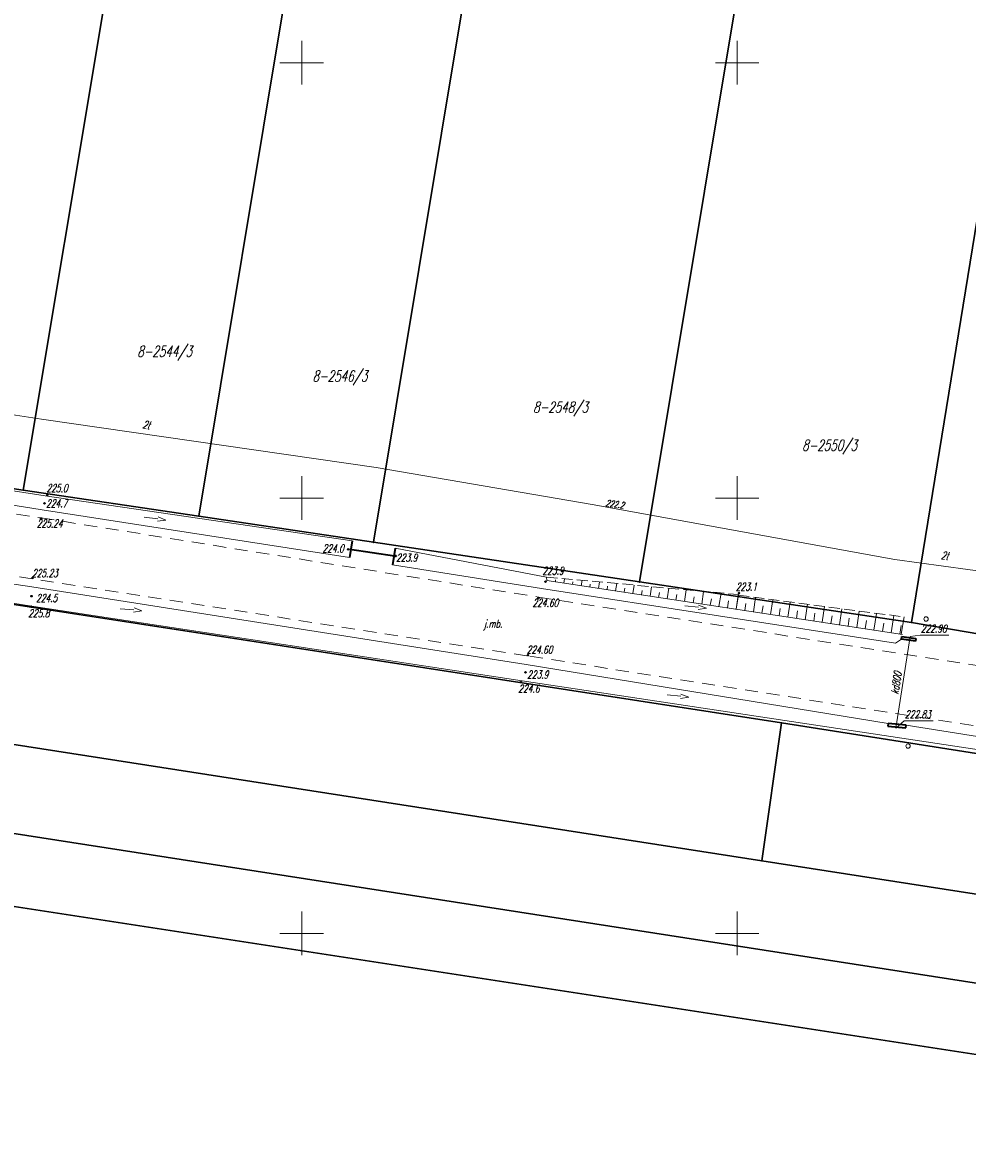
# Model space of a CAD drawing. Header units: millimetres. Extents: x 7501998 to 7504402, y 5666312 to 5667240.
# Tile 24 of 51: x 7503218 to 7503326, y 5666675 to 5666805. Entities that reach past the tile are written whole.
import ezdxf
from ezdxf.enums import TextEntityAlignment as Align

# ---------------------------------------------------------------- set-up
doc = ezdxf.new("R2010")
doc.units = ezdxf.units.MM
doc.header["$MEASUREMENT"] = 0
for name, pattern in [('1', [0]), ('3', [1, 0.5, -0.5]), ('4', [2.5, 1.5, -1]), ('KOR', [0]), ('WSD', [1.75, 1.25, -0.5])]:
    doc.linetypes.add(name, pattern=pattern)
doc.layers.get('0').update_dxf_attribs({"color": 250, "linetype": 'CONTINUOUS', "lineweight": 100})
for name, color, linetype, lineweight in [('Dzialki', 7, '1', 30), ('EUZOU_T_3', 7, 'CONTINUOUS', 18), ('EUZPU_L_3', 7, 'KOR', 18), ('Numery_dzialek', 7, 'CONTINUOUS', 18), ('Podzial_sekcyjny_krzyze', 7, '1', 18), ('Punkty', 7, 'CONTINUOUS', 9), ('SDROK_T_0', 7, 'CONTINUOUS', 18), ('SDRPK_L_1', 7, '4', 18), ('SDRPT_L_0', 7, '3', 35), ('UKKOO_T_1', 23, 'CONTINUOUS', 18), ('UKKPA_T_2', 23, 'CONTINUOUS', 18), ('UKKPOD_L_3', 23, '1', 18), ('UTTOC_T_0', 11, 'CONTINUOUS', 18), ('UTTOO_T_0', 11, 'CONTINUOUS', 25), ('UTTPO_L_0', 11, '1', 18), ('WUKOS_T_0', 7, 'CONTINUOUS', 35), ('WUKOS_T_1', 7, 'CONTINUOUS', 15), ('WUKPS_L_2', 7, '1', 18)]:
    doc.layers.add(name, color=color, linetype=linetype, lineweight=lineweight)
doc.styles.get("Standard").update_dxf_attribs({"font": 'Simplex.SHX', "width": 0.75})

# ---------------------------------------------------------------- blocks, each defined once
blk = doc.blocks.new('GRO')
at = {"linetype": 'Continuous'}
blk.add_circle((0, 0), 0.045, dxfattribs=at)
blk = doc.blocks.new('KCI')
at = {"linetype": 'Continuous'}
for p, q in [((0, 0), (1.585, 0)), ((1.585, 0.25), (2.5, 0)), ((1.585, -0.25), (2.5, 0))]:
    blk.add_line(p, q, dxfattribs=at)
blk = doc.blocks.new('WLZ')
at = {"linetype": 'Continuous'}
blk.add_circle((0, 0), 0.25, dxfattribs=at)
blk = doc.blocks.new('WSP')
at = {"linetype": 'Continuous'}
blk.add_circle((0, 0), 0.045, dxfattribs=at)

msp = doc.modelspace()

# ---------------------------------------------------------------- linework, layer by layer
at = {"layer": 'Dzialki'}
for p, q in [((7503218.01, 5666750.92), (7503238.2, 5666871.68)), ((7503238.17, 5666747.91), (7503258.23, 5666868.44)), ((7503258.23, 5666744.92), (7503278.24, 5666865.2)), ((7503288.77, 5666740.36), (7503308.69, 5666860.26)), ((7503320, 5666735.7), (7503339.44, 5666855.27)), ((7503305.09, 5666724.17), (7503047.82, 5666763.89)), ((7502946.76, 5666753.49), (7503403.09, 5666682.51)), ((7503197.85, 5666753.93), (7503218.01, 5666750.92)), ((7503218.01, 5666750.92), (7503238.17, 5666747.91)), ((7503302.83, 5666708.34), (7503045.46, 5666748.31)), ((7503238.17, 5666747.91), (7503258.23, 5666744.92)), ((7503258.23, 5666744.92), (7503288.77, 5666740.36)), ((7503288.77, 5666740.36), (7503320, 5666735.7)), ((7503320, 5666735.7), (7503339.16, 5666732.42)), ((7503014.49, 5666734.22), (7503401.39, 5666674.74)), ((7503305.09, 5666724.17), (7503302.83, 5666708.34)), ((7503408.64, 5666707.91), (7503305.09, 5666724.17)), ((7503405.24, 5666692.34), (7503302.83, 5666708.34))]:
    msp.add_line(p, q, dxfattribs=at)
at = {"layer": 'EUZPU_L_3', "linetype": 'KOR'}
for p, q in [((7503161.44, 5666759.5), (7503220.52, 5666750.27)), ((7503220.2, 5666748.65), (7503160.83, 5666757.93)), ((7503220.52, 5666750.27), (7503255.79, 5666745.08)), ((7503158.79, 5666749.11), (7503218.99, 5666739.79)), ((7503220.2, 5666748.65), (7503255.47, 5666743.16)), ((7503158.25, 5666747.1), (7503218.73, 5666737.64)), ((7503260.72, 5666744.23), (7503278.1, 5666740.93)), ((7503260.42, 5666742.33), (7503277.53, 5666739.62)), ((7503218.99, 5666739.79), (7503275.77, 5666730.87)), ((7503278.13, 5666740.53), (7503278.1, 5666740.93)), ((7503318.98, 5666734.33), (7503278.13, 5666740.53)), ((7503277.53, 5666739.62), (7503318.18, 5666733.33)), ((7503275.29, 5666729.02), (7503218.73, 5666737.64)), ((7503318.18, 5666733.33), (7503318.88, 5666733.8)), ((7503275.77, 5666730.87), (7503317.34, 5666724.12)), ((7503275.29, 5666729.02), (7503329.05, 5666720.9)), ((7503319.39, 5666723.91), (7503329.36, 5666722.33))]:
    msp.add_line(p, q, dxfattribs=at)
at = {"layer": 'Podzial_sekcyjny_krzyze'}
for p, q in [((7503250, 5666797.5), (7503250, 5666802.5)), ((7503300, 5666797.5), (7503300, 5666802.5)), ((7503247.5, 5666800), (7503252.5, 5666800)), ((7503297.5, 5666800), (7503302.5, 5666800)), ((7503250, 5666747.5), (7503250, 5666752.5)), ((7503300, 5666747.5), (7503300, 5666752.5)), ((7503247.5, 5666750), (7503252.5, 5666750)), ((7503297.5, 5666750), (7503302.5, 5666750)), ((7503250, 5666697.5), (7503250, 5666702.5)), ((7503300, 5666697.5), (7503300, 5666702.5)), ((7503247.5, 5666700), (7503252.5, 5666700)), ((7503297.5, 5666700), (7503302.5, 5666700))]:
    msp.add_line(p, q, dxfattribs=at)
at = {"layer": 'SDRPK_L_1', "linetype": '4'}
for p, q in [((7503160.43, 5666757.03), (7503220.08, 5666747.72)), ((7503219.06, 5666740.71), (7503158.93, 5666750.12)), ((7503220.08, 5666747.72), (7503277.16, 5666738.63)), ((7503275.86, 5666731.89), (7503219.06, 5666740.71)), ((7503277.16, 5666738.63), (7503330.46, 5666730.31)), ((7503329.55, 5666723.48), (7503275.86, 5666731.89))]:
    msp.add_line(p, q, dxfattribs=at)
at = {"layer": 'SDRPT_L_0', "linetype": '1'}
for p, q in [((7503255.79, 5666745.08), (7503255.47, 5666743.16)), ((7503260.64, 5666743.31), (7503255.51, 5666744.11)), ((7503260.72, 5666744.23), (7503260.42, 5666742.33)), ((7503318.88, 5666733.8), (7503318.92, 5666734.1)), ((7503320.47, 5666733.57), (7503318.88, 5666733.8)), ((7503318.92, 5666734.1), (7503320.51, 5666733.87)), ((7503320.51, 5666733.87), (7503320.47, 5666733.57)), ((7503317.34, 5666724.12), (7503317.31, 5666723.82)), ((7503317.31, 5666723.82), (7503319.36, 5666723.61)), ((7503319.39, 5666723.91), (7503317.34, 5666724.12)), ((7503319.36, 5666723.61), (7503319.39, 5666723.91))]:
    msp.add_line(p, q, dxfattribs=at)
at = {"layer": 'UKKPOD_L_3', "linetype": '1'}
msp.add_line((7503318.22, 5666723.59), (7503319.85, 5666734.09), dxfattribs=at)
at = {"layer": 'UTTPO_L_0', "linetype": '1'}
for p, q in [((7503174.82, 5666765.96), (7503220.12, 5666759.05)), ((7503220.12, 5666759.05), (7503258.55, 5666753.49)), ((7503258.55, 5666753.49), (7503283.35, 5666749.26)), ((7503283.35, 5666749.26), (7503318.11, 5666742.96)), ((7503318.11, 5666742.96), (7503382.33, 5666733.96))]:
    msp.add_line(p, q, dxfattribs=at)
at = {"layer": 'WUKOS_T_1', "linetype": 'Continuous'}
for p, q in [((7503319.85, 5666734.09), (7503321, 5666734.25)), ((7503321, 5666734.25), (7503324.29, 5666734.25)), ((7503318.22, 5666723.59), (7503319.18, 5666724.42)), ((7503319.18, 5666724.42), (7503322.5, 5666724.42))]:
    msp.add_line(p, q, dxfattribs=at)
at = {"layer": 'WUKPS_L_2', "linetype": 'WSD'}
for p, q in [((7503278.1, 5666740.93), (7503300.13, 5666738.91)), ((7503300.12, 5666738.84), (7503319.16, 5666736.35))]:
    msp.add_line(p, q, dxfattribs=at)
at = {"layer": 'WUKPS_L_2', "linetype": '1'}
for p, q in [((7503279.12, 5666740.38), (7503279.15, 5666740.61)), ((7503280.1, 5666740.23), (7503280.18, 5666740.74)), ((7503281.09, 5666740.08), (7503281.14, 5666740.36)), ((7503282.08, 5666739.93), (7503282.18, 5666740.56)), ((7503283.07, 5666739.78), (7503283.12, 5666740.12)), ((7503284.06, 5666739.63), (7503284.17, 5666740.37)), ((7503285.05, 5666739.48), (7503285.11, 5666739.88)), ((7503286.04, 5666739.33), (7503286.17, 5666740.19)), ((7503288.01, 5666739.03), (7503288.16, 5666740.01)), ((7503289.99, 5666738.73), (7503290.16, 5666739.82)), ((7503287.03, 5666739.18), (7503287.09, 5666739.64)), ((7503289, 5666738.88), (7503289.08, 5666739.4)), ((7503290.98, 5666738.58), (7503291.07, 5666739.15)), ((7503291.97, 5666738.43), (7503292.15, 5666739.64)), ((7503292.96, 5666738.28), (7503293.05, 5666738.91)), ((7503293.95, 5666738.13), (7503294.15, 5666739.46)), ((7503294.93, 5666737.98), (7503295.04, 5666738.67)), ((7503295.92, 5666737.83), (7503296.14, 5666739.28)), ((7503296.91, 5666737.68), (7503297.03, 5666738.43)), ((7503297.9, 5666737.53), (7503298.14, 5666739.09)), ((7503299.88, 5666737.23), (7503300.13, 5666738.88)), ((7503299.88, 5666737.23), (7503300.12, 5666738.84)), ((7503299.88, 5666737.23), (7503300.12, 5666738.84)), ((7503301.86, 5666736.93), (7503302.11, 5666738.58)), ((7503298.89, 5666737.38), (7503299.01, 5666738.19)), ((7503300.87, 5666737.08), (7503300.99, 5666737.89)), ((7503302.84, 5666736.78), (7503302.97, 5666737.61)), ((7503303.83, 5666736.63), (7503304.09, 5666738.32)), ((7503304.82, 5666736.48), (7503304.95, 5666737.33)), ((7503305.81, 5666736.33), (7503306.07, 5666738.06)), ((7503307.79, 5666736.03), (7503308.06, 5666737.8)), ((7503309.76, 5666735.73), (7503310.04, 5666737.54)), ((7503311.74, 5666735.43), (7503312.02, 5666737.28)), ((7503306.8, 5666736.18), (7503306.93, 5666737.05)), ((7503308.78, 5666735.88), (7503308.91, 5666736.77)), ((7503310.75, 5666735.58), (7503310.89, 5666736.49)), ((7503312.73, 5666735.28), (7503312.87, 5666736.21)), ((7503313.72, 5666735.13), (7503314.01, 5666737.02)), ((7503314.71, 5666734.98), (7503314.85, 5666735.93)), ((7503315.7, 5666734.83), (7503315.99, 5666736.76)), ((7503317.67, 5666734.53), (7503317.97, 5666736.5)), ((7503318.83, 5666734.35), (7503319.16, 5666736.35)), ((7503316.68, 5666734.68), (7503316.83, 5666735.65)), ((7503318.66, 5666734.38), (7503318.81, 5666735.37))]:
    msp.add_line(p, q, dxfattribs=at)

# ---------------------------------------------------------------- block references
at = {"layer": 'EUZOU_T_3'}
for p, rotation in [((7503231.91, 5666747.82), 352.0730736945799), ((7503229.14, 5666737.29), 354.8055711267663), ((7503293.97, 5666737.62), 354.143986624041), ((7503291.94, 5666727.4), 354.143986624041)]:
    msp.add_blockref('KCI', p, dxfattribs=dict(at, rotation=rotation))
at = {"layer": 'Punkty'}
for p in [(7503218.01, 5666750.92), (7503238.17, 5666747.91), (7503258.23, 5666744.92), (7503288.77, 5666740.36), (7503320, 5666735.7), (7503305.09, 5666724.17), (7503302.83, 5666708.34)]:
    msp.add_blockref('GRO', p, dxfattribs=at)
at = {"layer": 'UKKPA_T_2'}
for p in [(7503321.68, 5666736.11), (7503319.62, 5666721.52)]:
    msp.add_blockref('WLZ', p, dxfattribs=at)
at = {"layer": 'WUKOS_T_0'}
for p in [(7503220.78, 5666750.32), (7503220.47, 5666749.39), (7503220.07, 5666747.65), (7503255.33, 5666744.11), (7503260.8, 5666743.35), (7503219.1, 5666740.85), (7503277.99, 5666740.4), (7503218.96, 5666738.73), (7503277.18, 5666738.52), (7503300.21, 5666739.07), (7503218.91, 5666737.53), (7503275.98, 5666731.96), (7503275.68, 5666729.98), (7503275.17, 5666728.87)]:
    msp.add_blockref('WSP', p, dxfattribs=at)

# ---------------------------------------------------------------- texts
at = {"layer": 'Numery_dzialek', "oblique": 15, "width": 0.7}
for s, p in [('8-2544/3', (7503231.1, 5666767.47)), ('8-2546/3', (7503251.23, 5666764.63)), ('8-2548/3', (7503276.56, 5666761.06)), ('8-2550/3', (7503307.45, 5666756.69))]:
    msp.add_text(s, height=1.25, dxfattribs=at).set_placement(p, align=Align.TOP_LEFT)
at = {"layer": 'SDROK_T_0', "oblique": 15, "width": 0.7}
msp.add_text('j.mb.', height=0.9, dxfattribs=at).set_placement((7503270.9, 5666736.02), align=Align.TOP_LEFT)
at = {"layer": 'UKKOO_T_1', "oblique": 15, "width": 0.7}
msp.add_text('kd800', height=0.9, rotation=81.3475, dxfattribs=at).set_placement((7503317.62, 5666727.54), align=Align.TOP_LEFT)
at = {"layer": 'UTTOC_T_0', "oblique": 15, "width": 0.7}
msp.add_text('222.2', height=0.75, rotation=352.6476, dxfattribs=at).set_placement((7503284.95, 5666749.81), align=Align.TOP_LEFT)
at = {"layer": 'UTTOO_T_0', "oblique": 15, "width": 0.7}
for rotation, p in [(350.2724, (7503231.67, 5666758.04)), (352.4054, (7503323.36, 5666743.01))]:
    msp.add_text('2t', height=0.9, rotation=rotation, dxfattribs=at).set_placement(p)
at = {"layer": 'WUKOS_T_1', "oblique": 15, "width": 0.7}
for s, p in [('225.0', (7503220.68, 5666751.58)), ('224.7', (7503220.64, 5666749.83)), ('225.24', (7503219.57, 5666747.53)), ('224.0', (7503252.39, 5666744.66)), ('223.9', (7503260.83, 5666743.6)), ('225.23', (7503219.02, 5666741.82)), ('223.9', (7503277.63, 5666742.1)), ('223.1', (7503299.84, 5666740.26)), ('224.5', (7503219.49, 5666738.96)), ('225.8', (7503218.59, 5666737.21)), ('224.60', (7503276.49, 5666738.41)), ('222.90', (7503321.08, 5666735.45)), ('224.60', (7503275.82, 5666733.03)), ('223.9', (7503275.88, 5666730.18)), ('224.6', (7503274.86, 5666728.56)), ('222.83', (7503319.26, 5666725.62))]:
    msp.add_text(s, height=0.9, dxfattribs=at).set_placement(p, align=Align.TOP_LEFT)

doc.saveas('drawing.dxf')
